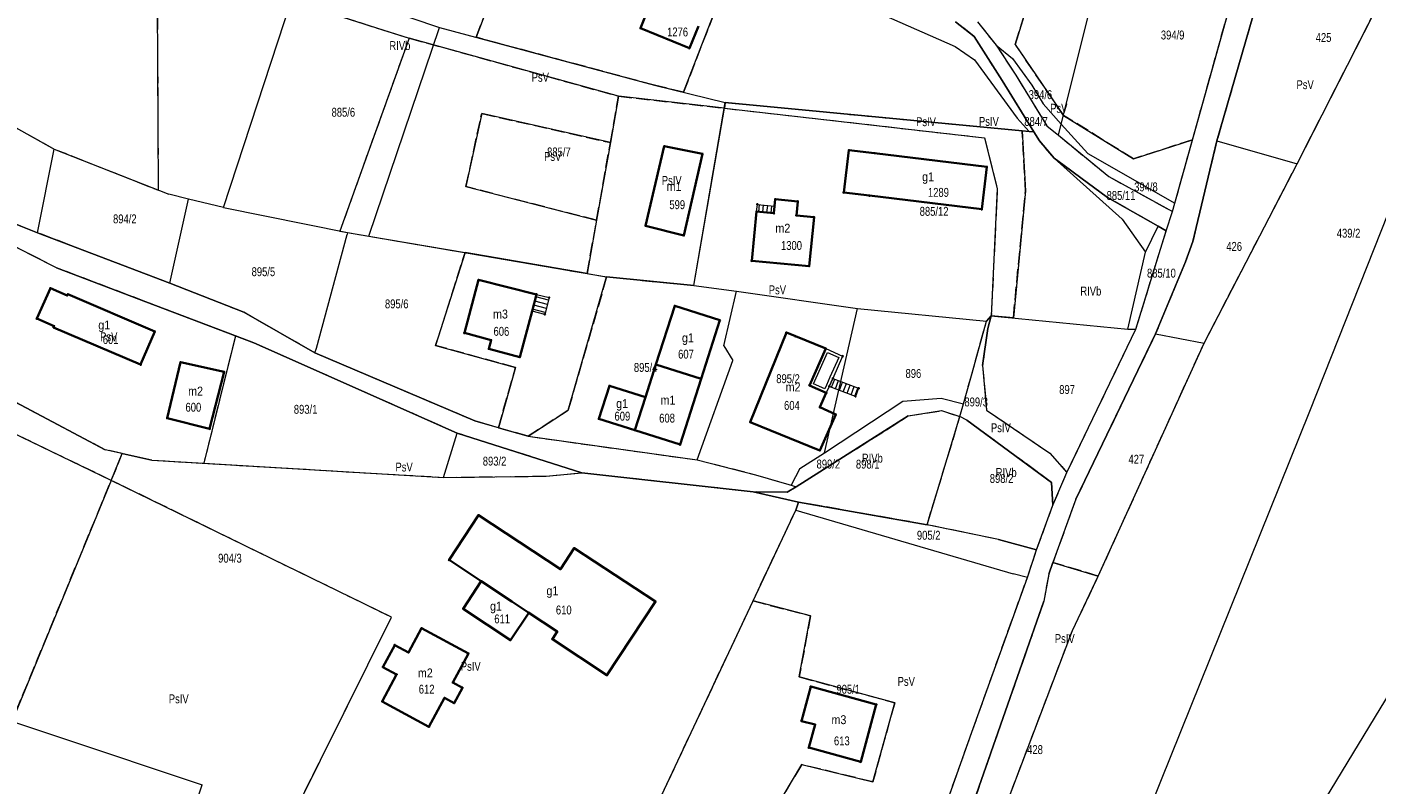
# Model space of a CAD drawing. Header units: metres. Extents: x 7496145 to 7500200, y 5498500 to 5502080.
# Tile 111 of 202: x 7497402 to 7497629, y 5500812 to 5500940. Entities that reach past the tile are written whole.
import ezdxf
from ezdxf.enums import TextEntityAlignment as Align

# ---------------------------------------------------------------- set-up
doc = ezdxf.new("R2010")
doc.units = ezdxf.units.M
doc.header["$MEASUREMENT"] = 0
for name, pattern in [('2.25_0.75', [3, 2.25, -0.75]), ('219-1000', [0]), ('egug-1000', [0])]:
    doc.linetypes.add(name, pattern=pattern)
doc.layers.get('0').update_dxf_attribs({"color": 2, "linetype": 'CONTINUOUS', "lineweight": 5})
for name, color, linetype in [('209-oznaczenie konturu klasyfikacyjnego', 7, 'CONTINUOUS'), ('211-numer działki ewidencyjnej', 7, 'CONTINUOUS'), ('217-kontur klasyfikacyjny', 7, 'CONTINUOUS'), ('218-kontur użytku gruntowego', 7, 'CONTINUOUS'), ('219-działka ewidencyjna', 7, 'CONTINUOUS'), ('312-budynek ewidencyjny', 7, 'CONTINUOUS'), ('312-oznaczenie budynku ewidencyjnego', 7, 'CONTINUOUS'), ('312-oznaczenie budynku ewidencyjnego-Atr117', 7, 'CONTINUOUS'), ('352-schody', 7, 'CONTINUOUS'), ('Punkt budynku', 7, 'CONTINUOUS'), ('taras', 7, 'CONTINUOUS')]:
    doc.layers.add(name, color=color, linetype=linetype)
doc.styles.get("Standard").update_dxf_attribs({"font": 'Working1250', "width": 0.75})

# ---------------------------------------------------------------- blocks, each defined once
blk = doc.blocks.new('PUNKTBUD')
at = {"color": 0}
blk.add_circle((0, 0), 0.09, dxfattribs=at)

msp = doc.modelspace()

# ---------------------------------------------------------------- linework, layer by layer
at = {"layer": '217-kontur klasyfikacyjny', "color": 3, "linetype": '2.25_0.75', "lineweight": 18, "flags": 128}
for points in [[(7497567.96, 5500936.81), (7497578.38, 5500970.5)], [(7497597.78, 5500920.78), (7497609.19, 5500961.62)], [(7497613.5, 5500960.72), (7497601.87, 5500920.62)], [(7497523.73, 5500958.74), (7497512.15, 5500928.75)], [(7497423.84, 5500912.29), (7497423.62, 5500954.51)], [(7497615.36, 5500916.72), (7497635.13, 5500955.46)], [(7497446.14, 5500944.13), (7497465.99, 5500937.87)], [(7497477.25, 5500938), (7497478.75, 5500941.82)], [(7497561.04, 5500938.12), (7497557.91, 5500940.62)], [(7497561.59, 5500940.6), (7497564.72, 5500936.69)], [(7497465.99, 5500937.87), (7497454.35, 5500905.43)], [(7497465.99, 5500937.87), (7497501.22, 5500928.1)], [(7497507.24, 5500929.96), (7497477.25, 5500938)], [(7497565.77, 5500930.74), (7497561.04, 5500938.12)], [(7497564.72, 5500936.69), (7497568.05, 5500931.61)], [(7497576.07, 5500924.88), (7497567.96, 5500936.81)], [(7497571.08, 5500922.11), (7497565.77, 5500930.74)], [(7497568.05, 5500931.61), (7497573.29, 5500923.12)], [(7497388.71, 5500929), (7497406.29, 5500919.21)], [(7497509.41, 5500929.43), (7497507.24, 5500929.96)], [(7497512.15, 5500928.75), (7497509.41, 5500929.43)], [(7497499.84, 5500920.29), (7497501.22, 5500928.1)], [(7497501.22, 5500928.1), (7497519.02, 5500926.08)], [(7497519.02, 5500926.08), (7497519.18, 5500927.03)], [(7497519.18, 5500927.03), (7497569.13, 5500922.3)], [(7497475.54, 5500912.9), (7497478.2, 5500925.2)], [(7497478.2, 5500925.2), (7497499.84, 5500920.29)], [(7497513.88, 5500896.28), (7497519.02, 5500926.08)], [(7497519.02, 5500926.08), (7497562.78, 5500921.11)], [(7497587.85, 5500917.57), (7497576.07, 5500924.88)], [(7497569.13, 5500922.3), (7497570.27, 5500922.19)], [(7497569.66, 5500912.18), (7497569.13, 5500922.3)], [(7497570.27, 5500922.19), (7497571.08, 5500922.11)], [(7497572.02, 5500920.59), (7497571.08, 5500922.11)], [(7497573.29, 5500923.12), (7497575.23, 5500921.53)], [(7497497.53, 5500907.24), (7497499.84, 5500920.29)], [(7497562.78, 5500921.11), (7497564.94, 5500912.54)], [(7497574.51, 5500917.67), (7497572.02, 5500920.59)], [(7497575.23, 5500921.53), (7497583.7, 5500914.58)], [(7497597.78, 5500920.78), (7497587.85, 5500917.57)], [(7497594.8, 5500910.09), (7497597.78, 5500920.78)], [(7497601.87, 5500920.62), (7497597.82, 5500903.67)], [(7497406.29, 5500919.21), (7497423.84, 5500912.29)], [(7497583.45, 5500911.09), (7497574.51, 5500917.67)], [(7497599.71, 5500886.56), (7497615.36, 5500916.72)], [(7497497.53, 5500907.24), (7497475.54, 5500912.9)], [(7497564.94, 5500912.54), (7497563.93, 5500891.18)], [(7497583.7, 5500914.58), (7497594.43, 5500908.69)], [(7497567.64, 5500890.82), (7497569.66, 5500912.18)], [(7497591.99, 5500906.26), (7497583.45, 5500911.09)], [(7497403.46, 5500905.15), (7497395.55, 5500908.25)], [(7497594.43, 5500908.69), (7497594.8, 5500910.09)], [(7497406.66, 5500899.26), (7497393.59, 5500905.87)], [(7497495.95, 5500898.28), (7497497.53, 5500907.24)], [(7497593.36, 5500905.47), (7497591.99, 5500906.26)], [(7497425.73, 5500896.64), (7497403.46, 5500905.15)], [(7497454.35, 5500905.43), (7497455.63, 5500905.17)], [(7497455.63, 5500905.17), (7497459.21, 5500904.57)], [(7497459.21, 5500904.57), (7497475.39, 5500901.8)], [(7497588.24, 5500888.93), (7497593.36, 5500905.47)], [(7497597.82, 5500903.67), (7497596.57, 5500900.25)], [(7497470.45, 5500886.18), (7497475.39, 5500901.8)], [(7497475.39, 5500901.8), (7497495.95, 5500898.28)], [(7497421.69, 5500893.54), (7497406.66, 5500899.26)], [(7497596.57, 5500900.25), (7497591.56, 5500888.17)], [(7497438.17, 5500891.76), (7497425.73, 5500896.64)], [(7497499.22, 5500897.72), (7497492.75, 5500875.33)], [(7497495.95, 5500898.28), (7497499.22, 5500897.72)], [(7497499.22, 5500897.72), (7497513.88, 5500896.28)], [(7497436.77, 5500887.79), (7497421.69, 5500893.54)], [(7497450.13, 5500884.95), (7497438.17, 5500891.76)], [(7497560.47, 5500880.76), (7497563.11, 5500890.26)], [(7497563.11, 5500890.26), (7497563.93, 5500891.18)], [(7497563.93, 5500891.18), (7497563.33, 5500889.02)], [(7497563.93, 5500891.18), (7497567.64, 5500890.82)], [(7497436.77, 5500887.79), (7497431.44, 5500866.38)], [(7497439.85, 5500886.62), (7497436.77, 5500887.79)], [(7497563.33, 5500889.02), (7497562.46, 5500882.84)], [(7497576.65, 5500864.85), (7497588.24, 5500888.93)], [(7497591.56, 5500888.17), (7497578.15, 5500860.35)], [(7497474.08, 5500871.44), (7497439.85, 5500886.62)], [(7497483.89, 5500882.49), (7497470.45, 5500886.18)], [(7497581.93, 5500847.42), (7497599.71, 5500886.56)], [(7497477.03, 5500873.49), (7497450.13, 5500884.95)], [(7497481, 5500872.36), (7497483.89, 5500882.49)], [(7497559.26, 5500876.38), (7497560.47, 5500880.76)], [(7497562.46, 5500882.84), (7497563.14, 5500875.31)], [(7497414.86, 5500868.65), (7497397.06, 5500878.06)], [(7497558.66, 5500874.24), (7497559.26, 5500876.38)], [(7497415.88, 5500863.5), (7497390.75, 5500875.61)], [(7497492.75, 5500875.33), (7497486.04, 5500870.92)], [(7497531.08, 5500862.43), (7497549.96, 5500874.33)], [(7497549.96, 5500874.33), (7497555.54, 5500875.23)], [(7497553.12, 5500856.04), (7497558.66, 5500874.24)], [(7497555.54, 5500875.23), (7497558.66, 5500874.24)], [(7497559.81, 5500873.62), (7497558.66, 5500874.24)], [(7497563.14, 5500875.31), (7497573.77, 5500868.07)], [(7497481, 5500872.36), (7497477.03, 5500873.49)], [(7497486.04, 5500870.92), (7497481, 5500872.36)], [(7497574.06, 5500863.17), (7497559.81, 5500873.62)], [(7497495.05, 5500864.76), (7497474.08, 5500871.44)], [(7497486.04, 5500870.92), (7497514.44, 5500866.94)], [(7497417.74, 5500868.01), (7497414.86, 5500868.65)], [(7497415.88, 5500863.5), (7497417.74, 5500868.01)], [(7497417.74, 5500868.01), (7497422.68, 5500866.9)], [(7497573.77, 5500868.07), (7497576.65, 5500864.85)], [(7497422.68, 5500866.9), (7497431.44, 5500866.38)], [(7497431.44, 5500866.38), (7497471.75, 5500864)], [(7497514.44, 5500866.94), (7497524.26, 5500864.46)], [(7497574.26, 5500859.31), (7497576.65, 5500864.85)], [(7497386.1, 5500791.29), (7497415.88, 5500863.5)], [(7497463.02, 5500840.49), (7497415.88, 5500863.5)], [(7497471.75, 5500864), (7497489.04, 5500864.22)], [(7497489.04, 5500864.22), (7497495.05, 5500864.76)], [(7497523.89, 5500861.56), (7497495.05, 5500864.76)], [(7497524.26, 5500864.46), (7497530.23, 5500862.68)], [(7497530.23, 5500862.68), (7497531.08, 5500862.43)], [(7497574.26, 5500859.31), (7497574.06, 5500863.17)], [(7497531.47, 5500859.85), (7497523.89, 5500861.56)], [(7497529.61, 5500861.5), (7497523.89, 5500861.56)], [(7497531.08, 5500862.43), (7497529.61, 5500861.5)], [(7497578.15, 5500860.35), (7497574.29, 5500849.7)], [(7497523.84, 5500843.22), (7497531.04, 5500858.52)], [(7497531.04, 5500858.52), (7497531.47, 5500859.85)], [(7497553.12, 5500856.04), (7497531.47, 5500859.85)], [(7497571.55, 5500851.8), (7497574.26, 5500859.31)], [(7497565.12, 5500853.55), (7497553.12, 5500856.04)], [(7497571.55, 5500851.8), (7497565.12, 5500853.55)], [(7497569.99, 5500847.19), (7497571.55, 5500851.8)], [(7497574.29, 5500849.7), (7497573.58, 5500847.72)], [(7497581.93, 5500847.42), (7497574.29, 5500849.7)], [(7497560.65, 5500821.17), (7497569.99, 5500847.19)], [(7497573.58, 5500847.72), (7497572.76, 5500843.19)], [(7497577.57, 5500838.24), (7497581.93, 5500847.42)], [(7497505.77, 5500804.82), (7497523.84, 5500843.22)], [(7497523.84, 5500843.22), (7497533.53, 5500840.74)], [(7497572.76, 5500843.19), (7497558.19, 5500801.5)], [(7497439.12, 5500792.42), (7497463.02, 5500840.49)], [(7497533.53, 5500840.74), (7497531.6, 5500830.46)], [(7497558.55, 5500788.26), (7497577.57, 5500838.24)], [(7497531.6, 5500830.46), (7497547.67, 5500826.12)], [(7497547.67, 5500826.12), (7497544.01, 5500812.81)], [(7497553.4, 5500800.78), (7497560.65, 5500821.17)], [(7497532.05, 5500815.71), (7497522.78, 5500800.22)], [(7497544.01, 5500812.81), (7497532.05, 5500815.71)]]:
    msp.add_lwpolyline(points, dxfattribs=at)
at = {"layer": '218-kontur użytku gruntowego', "color": 3, "linetype": 'egug-1000', "lineweight": 18, "flags": 128}
for points in [[(7497578.38, 5500970.5), (7497567.96, 5500936.81)], [(7497597.78, 5500920.78), (7497609.19, 5500961.62)], [(7497613.5, 5500960.72), (7497601.87, 5500920.62)], [(7497512.15, 5500928.75), (7497523.73, 5500958.74)], [(7497423.84, 5500912.29), (7497423.62, 5500954.51)], [(7497615.36, 5500916.72), (7497635.13, 5500955.46)], [(7497446.14, 5500944.13), (7497465.99, 5500937.87)], [(7497478.75, 5500941.82), (7497477.25, 5500938)], [(7497561.04, 5500938.12), (7497557.91, 5500940.62)], [(7497561.59, 5500940.6), (7497564.72, 5500936.69)], [(7497465.99, 5500937.87), (7497454.35, 5500905.43)], [(7497501.22, 5500928.1), (7497465.99, 5500937.87)], [(7497477.25, 5500938), (7497507.24, 5500929.96)], [(7497565.77, 5500930.74), (7497561.04, 5500938.12)], [(7497564.72, 5500936.69), (7497568.05, 5500931.61)], [(7497567.96, 5500936.81), (7497576.07, 5500924.88)], [(7497571.08, 5500922.11), (7497565.77, 5500930.74)], [(7497568.05, 5500931.61), (7497573.29, 5500923.12)], [(7497388.71, 5500929), (7497406.29, 5500919.21)], [(7497507.24, 5500929.96), (7497509.41, 5500929.43)], [(7497509.41, 5500929.43), (7497512.15, 5500928.75)], [(7497501.22, 5500928.1), (7497499.84, 5500920.29)], [(7497519.02, 5500926.08), (7497501.22, 5500928.1)], [(7497519.18, 5500927.03), (7497519.02, 5500926.08)], [(7497569.13, 5500922.3), (7497519.18, 5500927.03)], [(7497478.2, 5500925.2), (7497475.54, 5500912.9)], [(7497499.84, 5500920.29), (7497478.2, 5500925.2)], [(7497513.88, 5500896.28), (7497519.02, 5500926.08)], [(7497519.02, 5500926.08), (7497562.78, 5500921.11)], [(7497576.07, 5500924.88), (7497587.85, 5500917.57)], [(7497570.27, 5500922.19), (7497569.13, 5500922.3)], [(7497569.13, 5500922.3), (7497569.66, 5500912.18)], [(7497571.08, 5500922.11), (7497570.27, 5500922.19)], [(7497572.02, 5500920.59), (7497571.08, 5500922.11)], [(7497573.29, 5500923.12), (7497575.23, 5500921.53)], [(7497499.84, 5500920.29), (7497497.53, 5500907.24)], [(7497562.78, 5500921.11), (7497564.94, 5500912.54)], [(7497574.51, 5500917.67), (7497572.02, 5500920.59)], [(7497575.23, 5500921.53), (7497583.7, 5500914.58)], [(7497587.85, 5500917.57), (7497597.78, 5500920.78)], [(7497594.8, 5500910.09), (7497597.78, 5500920.78)], [(7497601.87, 5500920.62), (7497597.82, 5500903.67)], [(7497406.29, 5500919.21), (7497423.84, 5500912.29)], [(7497583.45, 5500911.09), (7497574.51, 5500917.67)], [(7497599.71, 5500886.56), (7497615.36, 5500916.72)], [(7497475.54, 5500912.9), (7497497.53, 5500907.24)], [(7497564.94, 5500912.54), (7497563.93, 5500891.18)], [(7497583.7, 5500914.58), (7497594.43, 5500908.69)], [(7497569.66, 5500912.18), (7497567.64, 5500890.82)], [(7497591.99, 5500906.26), (7497583.45, 5500911.09)], [(7497403.46, 5500905.15), (7497395.55, 5500908.25)], [(7497594.43, 5500908.69), (7497594.8, 5500910.09)], [(7497406.66, 5500899.26), (7497393.59, 5500905.87)], [(7497497.53, 5500907.24), (7497495.95, 5500898.28)], [(7497593.36, 5500905.47), (7497591.99, 5500906.26)], [(7497425.73, 5500896.64), (7497403.46, 5500905.15)], [(7497454.35, 5500905.43), (7497455.63, 5500905.17)], [(7497455.63, 5500905.17), (7497459.21, 5500904.57)], [(7497459.21, 5500904.57), (7497475.39, 5500901.8)], [(7497588.24, 5500888.93), (7497593.36, 5500905.47)], [(7497597.82, 5500903.67), (7497596.57, 5500900.25)], [(7497475.39, 5500901.8), (7497470.45, 5500886.18)], [(7497495.95, 5500898.28), (7497475.39, 5500901.8)], [(7497421.69, 5500893.54), (7497406.66, 5500899.26)], [(7497596.57, 5500900.25), (7497591.56, 5500888.17)], [(7497438.17, 5500891.76), (7497425.73, 5500896.64)], [(7497492.75, 5500875.33), (7497499.22, 5500897.72)], [(7497495.95, 5500898.28), (7497499.22, 5500897.72)], [(7497499.22, 5500897.72), (7497513.88, 5500896.28)], [(7497436.77, 5500887.79), (7497421.69, 5500893.54)], [(7497450.13, 5500884.95), (7497438.17, 5500891.76)], [(7497560.47, 5500880.76), (7497563.11, 5500890.26)], [(7497563.11, 5500890.26), (7497563.93, 5500891.18)], [(7497563.93, 5500891.18), (7497563.33, 5500889.02)], [(7497567.64, 5500890.82), (7497563.93, 5500891.18)], [(7497436.77, 5500887.79), (7497431.44, 5500866.38)], [(7497439.85, 5500886.62), (7497436.77, 5500887.79)], [(7497563.33, 5500889.02), (7497562.46, 5500882.84)], [(7497576.65, 5500864.85), (7497588.24, 5500888.93)], [(7497591.56, 5500888.17), (7497578.15, 5500860.35)], [(7497474.08, 5500871.44), (7497439.85, 5500886.62)], [(7497470.45, 5500886.18), (7497483.89, 5500882.49)], [(7497581.93, 5500847.42), (7497599.71, 5500886.56)], [(7497477.03, 5500873.49), (7497450.13, 5500884.95)], [(7497483.89, 5500882.49), (7497481, 5500872.36)], [(7497559.26, 5500876.38), (7497560.47, 5500880.76)], [(7497562.46, 5500882.84), (7497563.14, 5500875.31)], [(7497414.86, 5500868.65), (7497397.06, 5500878.06)], [(7497558.66, 5500874.24), (7497559.26, 5500876.38)], [(7497415.88, 5500863.5), (7497390.75, 5500875.61)], [(7497486.04, 5500870.92), (7497492.75, 5500875.33)], [(7497531.08, 5500862.43), (7497549.96, 5500874.33)], [(7497549.96, 5500874.33), (7497555.54, 5500875.23)], [(7497553.12, 5500856.04), (7497558.66, 5500874.24)], [(7497555.54, 5500875.23), (7497558.66, 5500874.24)], [(7497559.81, 5500873.62), (7497558.66, 5500874.24)], [(7497563.14, 5500875.31), (7497573.77, 5500868.07)], [(7497481, 5500872.36), (7497477.03, 5500873.49)], [(7497481, 5500872.36), (7497486.04, 5500870.92)], [(7497574.06, 5500863.17), (7497559.81, 5500873.62)], [(7497495.05, 5500864.76), (7497474.08, 5500871.44)], [(7497486.04, 5500870.92), (7497514.44, 5500866.94)], [(7497417.74, 5500868.01), (7497414.86, 5500868.65)], [(7497415.88, 5500863.5), (7497417.74, 5500868.01)], [(7497417.74, 5500868.01), (7497422.68, 5500866.9)], [(7497573.77, 5500868.07), (7497576.65, 5500864.85)], [(7497422.68, 5500866.9), (7497431.44, 5500866.38)], [(7497431.44, 5500866.38), (7497471.75, 5500864)], [(7497514.44, 5500866.94), (7497524.26, 5500864.46)], [(7497574.26, 5500859.31), (7497576.65, 5500864.85)], [(7497415.88, 5500863.5), (7497386.1, 5500791.29)], [(7497463.02, 5500840.49), (7497415.88, 5500863.5)], [(7497471.75, 5500864), (7497489.04, 5500864.22)], [(7497489.04, 5500864.22), (7497495.05, 5500864.76)], [(7497523.89, 5500861.56), (7497495.05, 5500864.76)], [(7497524.26, 5500864.46), (7497530.23, 5500862.68)], [(7497530.23, 5500862.68), (7497531.08, 5500862.43)], [(7497574.26, 5500859.31), (7497574.06, 5500863.17)], [(7497531.47, 5500859.85), (7497523.89, 5500861.56)], [(7497529.61, 5500861.5), (7497523.89, 5500861.56)], [(7497531.08, 5500862.43), (7497529.61, 5500861.5)], [(7497578.15, 5500860.35), (7497574.29, 5500849.7)], [(7497523.84, 5500843.22), (7497531.04, 5500858.52)], [(7497531.04, 5500858.52), (7497531.47, 5500859.85)], [(7497553.12, 5500856.04), (7497531.47, 5500859.85)], [(7497571.55, 5500851.8), (7497574.26, 5500859.31)], [(7497565.12, 5500853.55), (7497553.12, 5500856.04)], [(7497571.55, 5500851.8), (7497565.12, 5500853.55)], [(7497569.99, 5500847.19), (7497571.55, 5500851.8)], [(7497574.29, 5500849.7), (7497573.58, 5500847.72)], [(7497574.29, 5500849.7), (7497581.93, 5500847.42)], [(7497560.65, 5500821.17), (7497569.99, 5500847.19)], [(7497573.58, 5500847.72), (7497572.76, 5500843.19)], [(7497577.57, 5500838.24), (7497581.93, 5500847.42)], [(7497505.77, 5500804.82), (7497523.84, 5500843.22)], [(7497533.53, 5500840.74), (7497523.84, 5500843.22)], [(7497572.76, 5500843.19), (7497558.19, 5500801.5)], [(7497439.12, 5500792.42), (7497463.02, 5500840.49)], [(7497531.6, 5500830.46), (7497533.53, 5500840.74)], [(7497558.55, 5500788.26), (7497577.57, 5500838.24)], [(7497608.26, 5500790.38), (7497633.92, 5500832.63)], [(7497547.67, 5500826.12), (7497531.6, 5500830.46)], [(7497544.01, 5500812.81), (7497547.67, 5500826.12)], [(7497553.4, 5500800.78), (7497560.65, 5500821.17)], [(7497522.78, 5500800.22), (7497532.05, 5500815.71)], [(7497532.05, 5500815.71), (7497544.01, 5500812.81)]]:
    msp.add_lwpolyline(points, dxfattribs=at)
at = {"layer": '219-działka ewidencyjna', "color": 3, "linetype": '219-1000', "lineweight": 18, "flags": 128}
for points in [[(7497575.7, 5500923.41), (7497586.9, 5500968.18)], [(7497617.53, 5500875.12), (7497654.81, 5500969.24)], [(7497617.53, 5500875.12), (7497654.81, 5500969.24)], [(7497594.8, 5500910.09), (7497609.19, 5500961.62)], [(7497594.8, 5500910.09), (7497609.19, 5500961.62)], [(7497601.87, 5500920.62), (7497613.5, 5500960.72)], [(7497601.87, 5500920.62), (7497613.5, 5500960.72)], [(7497615.36, 5500916.72), (7497635.13, 5500955.46)], [(7497434.76, 5500909.41), (7497447.32, 5500947.72)], [(7497447.32, 5500947.72), (7497471.11, 5500939.65)], [(7497545.71, 5500941.77), (7497557.82, 5500936.47)], [(7497557.91, 5500940.62), (7497561.04, 5500938.12)], [(7497561.59, 5500940.6), (7497564.72, 5500936.69)], [(7497459.21, 5500904.57), (7497471.11, 5500939.65)], [(7497471.11, 5500939.65), (7497507.24, 5500929.96)], [(7497561.04, 5500938.12), (7497565.77, 5500930.74)], [(7497557.82, 5500936.47), (7497561.09, 5500934.23)], [(7497564.72, 5500936.69), (7497568.05, 5500931.61)], [(7497564.72, 5500936.69), (7497567.51, 5500934.43)], [(7497561.09, 5500934.23), (7497568.29, 5500924.42)], [(7497567.51, 5500934.43), (7497570.72, 5500929.94)], [(7497565.77, 5500930.74), (7497571.08, 5500922.11)], [(7497568.05, 5500931.61), (7497573.29, 5500923.12)], [(7497388.71, 5500929), (7497406.29, 5500919.21)], [(7497507.24, 5500929.96), (7497519.18, 5500927.03)], [(7497570.72, 5500929.94), (7497572.64, 5500926.84)], [(7497513.88, 5500896.28), (7497519.18, 5500927.03)], [(7497519.18, 5500927.03), (7497570.27, 5500922.19)], [(7497572.64, 5500926.84), (7497575.7, 5500923.41)], [(7497568.29, 5500924.42), (7497570.27, 5500922.19)], [(7497570.27, 5500922.19), (7497571.08, 5500922.11)], [(7497571.08, 5500922.11), (7497572.02, 5500920.59)], [(7497573.29, 5500923.12), (7497575.23, 5500921.53)], [(7497575.23, 5500921.53), (7497575.7, 5500923.41)], [(7497575.7, 5500923.41), (7497580.15, 5500918.44)], [(7497572.02, 5500920.59), (7497574.51, 5500917.67)], [(7497575.23, 5500921.53), (7497583.7, 5500914.58)], [(7497597.82, 5500903.67), (7497601.87, 5500920.62)], [(7497597.82, 5500903.67), (7497601.87, 5500920.62)], [(7497601.87, 5500920.62), (7497615.36, 5500916.72)], [(7497403.46, 5500905.15), (7497406.29, 5500919.21)], [(7497406.29, 5500919.21), (7497425.57, 5500911.61)], [(7497574.51, 5500917.67), (7497583.45, 5500911.09)], [(7497574.51, 5500917.67), (7497585.95, 5500907.44)], [(7497580.15, 5500918.44), (7497594.8, 5500910.09)], [(7497599.71, 5500886.56), (7497615.36, 5500916.72)], [(7497583.7, 5500914.58), (7497594.43, 5500908.69)], [(7497428.9, 5500910.8), (7497425.57, 5500911.61)], [(7497425.73, 5500896.64), (7497428.9, 5500910.8)], [(7497434.76, 5500909.41), (7497428.9, 5500910.8)], [(7497583.45, 5500911.09), (7497591.99, 5500906.26)], [(7497395.55, 5500908.25), (7497403.46, 5500905.15)], [(7497434.76, 5500909.41), (7497455.63, 5500905.17)], [(7497593.36, 5500905.47), (7497594.43, 5500908.69)], [(7497593.36, 5500905.47), (7497594.43, 5500908.69)], [(7497594.43, 5500908.69), (7497594.8, 5500910.09)], [(7497594.43, 5500908.69), (7497594.8, 5500910.09)], [(7497406.66, 5500899.26), (7497393.59, 5500905.87)], [(7497585.95, 5500907.44), (7497589.88, 5500901.85)], [(7497589.88, 5500901.85), (7497591.99, 5500906.26)], [(7497591.99, 5500906.26), (7497593.36, 5500905.47)], [(7497403.46, 5500905.15), (7497425.73, 5500896.64)], [(7497450.39, 5500885.75), (7497455.54, 5500904.82)], [(7497455.63, 5500905.17), (7497455.54, 5500904.82)], [(7497455.63, 5500905.17), (7497459.21, 5500904.57)], [(7497459.21, 5500904.57), (7497499.22, 5500897.72)], [(7497588.24, 5500888.93), (7497593.36, 5500905.47)], [(7497588.24, 5500888.93), (7497593.36, 5500905.47)], [(7497596.57, 5500900.25), (7497597.82, 5500903.67)], [(7497596.57, 5500900.25), (7497597.82, 5500903.67)], [(7497586.88, 5500888.94), (7497589.88, 5500901.85)], [(7497406.66, 5500899.26), (7497421.69, 5500893.54)], [(7497591.56, 5500888.17), (7497596.57, 5500900.25)], [(7497591.56, 5500888.17), (7497596.57, 5500900.25)], [(7497425.73, 5500896.64), (7497438.17, 5500891.76)], [(7497492.75, 5500875.33), (7497499.22, 5500897.72)], [(7497513.88, 5500896.28), (7497499.22, 5500897.72)], [(7497513.88, 5500896.28), (7497521.04, 5500895.31)], [(7497518.93, 5500886.12), (7497521.04, 5500895.31)], [(7497521.04, 5500895.31), (7497541.4, 5500892.38)], [(7497421.69, 5500893.54), (7497439.85, 5500886.62)], [(7497535.89, 5500868.14), (7497541.4, 5500892.38)], [(7497541.4, 5500892.38), (7497563.11, 5500890.26)], [(7497438.17, 5500891.76), (7497450.13, 5500884.95)], [(7497560.47, 5500880.76), (7497563.11, 5500890.26)], [(7497563.93, 5500891.18), (7497563.11, 5500890.26)], [(7497563.33, 5500889.02), (7497563.93, 5500891.18)], [(7497563.93, 5500891.18), (7497586.88, 5500888.94)], [(7497562.46, 5500882.84), (7497563.33, 5500889.02)], [(7497576.65, 5500864.85), (7497588.24, 5500888.93)], [(7497576.65, 5500864.85), (7497588.24, 5500888.93)], [(7497578.15, 5500860.35), (7497591.56, 5500888.17)], [(7497578.15, 5500860.35), (7497591.56, 5500888.17)], [(7497586.88, 5500888.94), (7497588.24, 5500888.93)], [(7497591.56, 5500888.17), (7497599.71, 5500886.56)], [(7497439.85, 5500886.62), (7497474.08, 5500871.44)], [(7497450.13, 5500884.95), (7497450.39, 5500885.75)], [(7497518.93, 5500886.12), (7497520.44, 5500883.64)], [(7497581.93, 5500847.42), (7497599.71, 5500886.56)], [(7497450.13, 5500884.95), (7497477.03, 5500873.49)], [(7497514.44, 5500866.94), (7497520.44, 5500883.64)], [(7497559.26, 5500876.38), (7497560.47, 5500880.76)], [(7497562.46, 5500882.84), (7497563.14, 5500875.31)], [(7497397.06, 5500878.06), (7497414.86, 5500868.65)], [(7497535.89, 5500868.14), (7497549.03, 5500876.8)], [(7497549.03, 5500876.8), (7497555.48, 5500877.31)], [(7497555.48, 5500877.31), (7497559.26, 5500876.38)], [(7497558.66, 5500874.24), (7497559.26, 5500876.38)], [(7497486.04, 5500870.92), (7497492.75, 5500875.33)], [(7497549.96, 5500874.33), (7497531.08, 5500862.43)], [(7497549.96, 5500874.33), (7497555.54, 5500875.23)], [(7497553.12, 5500856.04), (7497558.66, 5500874.24)], [(7497555.54, 5500875.23), (7497558.66, 5500874.24)], [(7497559.81, 5500873.62), (7497558.66, 5500874.24)], [(7497563.14, 5500875.31), (7497573.77, 5500868.07)], [(7497579.12, 5500779.81), (7497617.53, 5500875.12)], [(7497579.12, 5500779.81), (7497617.53, 5500875.12)], [(7497477.03, 5500873.49), (7497486.04, 5500870.92)], [(7497559.81, 5500873.62), (7497574.06, 5500863.17)], [(7497471.75, 5500864), (7497474.08, 5500871.44)], [(7497474.08, 5500871.44), (7497495.05, 5500864.76)], [(7497486.04, 5500870.92), (7497514.44, 5500866.94)], [(7497422.68, 5500866.9), (7497414.86, 5500868.65)], [(7497531.69, 5500865.5), (7497535.89, 5500868.14)], [(7497573.77, 5500868.07), (7497576.65, 5500864.85)], [(7497422.68, 5500866.9), (7497471.75, 5500864)], [(7497514.44, 5500866.94), (7497524.26, 5500864.46)], [(7497531.69, 5500865.5), (7497530.23, 5500862.68)], [(7497574.26, 5500859.31), (7497576.65, 5500864.85)], [(7497471.75, 5500864), (7497489.04, 5500864.22)], [(7497489.04, 5500864.22), (7497495.05, 5500864.76)], [(7497495.05, 5500864.76), (7497523.89, 5500861.56)], [(7497524.26, 5500864.46), (7497530.23, 5500862.68)], [(7497530.23, 5500862.68), (7497531.08, 5500862.43)], [(7497574.06, 5500863.17), (7497574.26, 5500859.31)], [(7497523.89, 5500861.56), (7497529.61, 5500861.5)], [(7497523.89, 5500861.56), (7497531.47, 5500859.85)], [(7497529.61, 5500861.5), (7497531.08, 5500862.43)], [(7497578.15, 5500860.35), (7497574.29, 5500849.7)], [(7497578.15, 5500860.35), (7497574.29, 5500849.7)], [(7497505.77, 5500804.82), (7497531.04, 5500858.52)], [(7497531.47, 5500859.85), (7497531.04, 5500858.52)], [(7497531.04, 5500858.52), (7497567.58, 5500847.76)], [(7497531.47, 5500859.85), (7497553.12, 5500856.04)], [(7497571.55, 5500851.8), (7497574.26, 5500859.31)], [(7497565.12, 5500853.55), (7497553.12, 5500856.04)], [(7497565.12, 5500853.55), (7497571.55, 5500851.8)], [(7497569.99, 5500847.19), (7497571.55, 5500851.8)], [(7497573.58, 5500847.72), (7497574.29, 5500849.7)], [(7497573.58, 5500847.72), (7497574.29, 5500849.7)], [(7497574.29, 5500849.7), (7497581.93, 5500847.42)], [(7497560.65, 5500821.17), (7497569.99, 5500847.19)], [(7497569.99, 5500847.19), (7497567.58, 5500847.76)], [(7497573.58, 5500847.72), (7497572.76, 5500843.19)], [(7497573.58, 5500847.72), (7497572.76, 5500843.19)], [(7497577.57, 5500838.24), (7497581.93, 5500847.42)], [(7497558.19, 5500801.5), (7497572.76, 5500843.19)], [(7497558.19, 5500801.5), (7497572.76, 5500843.19)], [(7497558.55, 5500788.26), (7497577.57, 5500838.24)], [(7497383.29, 5500828.26), (7497431.2, 5500812.29)], [(7497553.4, 5500800.78), (7497560.65, 5500821.17)], [(7497423.04, 5500788.35), (7497431.2, 5500812.29)]]:
    msp.add_lwpolyline(points, dxfattribs=at)
at = {"layer": '312-budynek ewidencyjny', "color": 7, "linetype": 'Continuous', "lineweight": 35, "flags": 128}
for points in [[(7497504.91, 5500939.53), (7497506.45, 5500943.27)], [(7497514.66, 5500939.88), (7497513.13, 5500936.18)], [(7497513.13, 5500936.18), (7497504.91, 5500939.53)], [(7497505.76, 5500906.32), (7497508.92, 5500919.67)], [(7497508.92, 5500919.67), (7497515.34, 5500918.41)], [(7497515.34, 5500918.41), (7497512.22, 5500904.67)], [(7497539.09, 5500911.9), (7497539.97, 5500919.04)], [(7497539.97, 5500919.04), (7497544.28, 5500918.53)], [(7497544.28, 5500918.53), (7497563.17, 5500916.23)], [(7497563.17, 5500916.23), (7497562.31, 5500909.08)], [(7497527.47, 5500909.63), (7497527.58, 5500910.79)], [(7497527.58, 5500910.79), (7497531.36, 5500910.42)], [(7497531.36, 5500910.42), (7497531.13, 5500908.05)], [(7497543.41, 5500911.38), (7497539.09, 5500911.9)], [(7497562.31, 5500909.08), (7497543.41, 5500911.38)], [(7497523.62, 5500900.41), (7497524.44, 5500908.7)], [(7497524.44, 5500908.7), (7497527.35, 5500908.41)], [(7497527.35, 5500908.41), (7497527.47, 5500909.63)], [(7497531.13, 5500908.05), (7497534.1, 5500907.77)], [(7497512.22, 5500904.67), (7497505.76, 5500906.32)], [(7497534.1, 5500907.77), (7497533.3, 5500899.53)], [(7497533.3, 5500899.53), (7497523.62, 5500900.41)], [(7497475.28, 5500888.29), (7497477.64, 5500897.21)], [(7497477.64, 5500897.21), (7497487.41, 5500894.78)], [(7497403.36, 5500890.7), (7497405.63, 5500895.81)], [(7497405.63, 5500895.81), (7497408.48, 5500894.6)], [(7497408.48, 5500894.6), (7497408.56, 5500894.79)], [(7497408.56, 5500894.79), (7497423.21, 5500888.54)], [(7497487.41, 5500894.78), (7497486.67, 5500891.97)], [(7497507.51, 5500883.01), (7497510.67, 5500892.85)], [(7497510.67, 5500892.85), (7497518.26, 5500890.42)], [(7497406.28, 5500889.45), (7497403.36, 5500890.7)], [(7497486.67, 5500891.97), (7497484.61, 5500884.23)], [(7497518.26, 5500890.42), (7497515.1, 5500880.58)], [(7497406.19, 5500889.23), (7497406.28, 5500889.45)], [(7497420.82, 5500882.96), (7497406.19, 5500889.23)], [(7497423.21, 5500888.54), (7497420.82, 5500882.96)], [(7497479.79, 5500887.09), (7497475.28, 5500888.29)], [(7497523.37, 5500873.28), (7497529.45, 5500888.34)], [(7497529.45, 5500888.34), (7497530.96, 5500887.73)], [(7497530.96, 5500887.73), (7497536.1, 5500885.65)], [(7497479.4, 5500885.61), (7497479.79, 5500887.09)], [(7497484.61, 5500884.23), (7497479.4, 5500885.61)], [(7497536.1, 5500885.65), (7497533.34, 5500879.48)], [(7497425.27, 5500873.95), (7497427.52, 5500883.37)], [(7497427.52, 5500883.37), (7497434.85, 5500881.76)], [(7497505.73, 5500877.47), (7497507.51, 5500883.01)], [(7497507.51, 5500883.01), (7497515.1, 5500880.58)], [(7497515.1, 5500880.58), (7497507.51, 5500883.01)], [(7497434.85, 5500881.76), (7497432.43, 5500872.15)], [(7497497.9, 5500873.84), (7497499.7, 5500879.41)], [(7497499.7, 5500879.41), (7497505.73, 5500877.47)], [(7497515.1, 5500880.58), (7497511.56, 5500869.51)], [(7497533.34, 5500879.48), (7497536.17, 5500878.22)], [(7497505.73, 5500877.47), (7497503.96, 5500871.94)], [(7497503.96, 5500871.94), (7497505.73, 5500877.47)], [(7497536.17, 5500878.22), (7497535.09, 5500875.79)], [(7497432.43, 5500872.15), (7497425.27, 5500873.95)], [(7497537.78, 5500874.59), (7497535.08, 5500868.55)], [(7497535.09, 5500875.79), (7497537.78, 5500874.59)], [(7497503.96, 5500871.94), (7497497.9, 5500873.84)], [(7497511.56, 5500869.51), (7497503.96, 5500871.94)], [(7497535.08, 5500868.55), (7497523.37, 5500873.28)], [(7497472.72, 5500850.12), (7497477.66, 5500857.64)], [(7497477.66, 5500857.64), (7497491.44, 5500848.58)], [(7497491.44, 5500848.58), (7497493.74, 5500852.09)], [(7497493.74, 5500852.09), (7497507.45, 5500843.13)], [(7497478.13, 5500846.53), (7497472.72, 5500850.12)], [(7497475.09, 5500841.93), (7497478.13, 5500846.53)], [(7497483.27, 5500843.13), (7497478.13, 5500846.53)], [(7497478.13, 5500846.53), (7497483.27, 5500843.13)], [(7497486.1, 5500841.25), (7497483.27, 5500843.13)], [(7497483.27, 5500843.13), (7497486.1, 5500841.25)], [(7497507.45, 5500843.13), (7497499.25, 5500830.75)], [(7497483.06, 5500836.66), (7497475.09, 5500841.93)], [(7497486.1, 5500841.25), (7497483.06, 5500836.66)], [(7497490.91, 5500838.07), (7497486.1, 5500841.25)], [(7497465.88, 5500834.57), (7497468.08, 5500838.66)], [(7497468.08, 5500838.66), (7497475.98, 5500834.4)], [(7497490.08, 5500836.82), (7497490.91, 5500838.07)], [(7497461.58, 5500832.12), (7497463.57, 5500835.82)], [(7497463.57, 5500835.82), (7497465.88, 5500834.57)], [(7497499.25, 5500830.75), (7497490.08, 5500836.82)], [(7497475.98, 5500834.4), (7497473.34, 5500829.51)], [(7497461.44, 5500826.33), (7497463.89, 5500830.87)], [(7497463.89, 5500830.87), (7497461.58, 5500832.12)], [(7497473.34, 5500829.51), (7497474.95, 5500828.64)], [(7497474.95, 5500828.64), (7497473.55, 5500826.06)], [(7497532, 5500823.04), (7497533.54, 5500828.83)], [(7497533.54, 5500828.83), (7497544.58, 5500825.82)], [(7497469.33, 5500822.08), (7497461.44, 5500826.33)], [(7497471.95, 5500826.92), (7497469.33, 5500822.08)], [(7497473.55, 5500826.06), (7497471.95, 5500826.92)], [(7497544.58, 5500825.82), (7497541.95, 5500816.18)], [(7497534.28, 5500822.43), (7497532, 5500823.04)], [(7497533.23, 5500818.56), (7497534.28, 5500822.43)], [(7497541.95, 5500816.18), (7497533.23, 5500818.56)]]:
    msp.add_lwpolyline(points, dxfattribs=at)
at = {"layer": '352-schody', "color": 7, "linetype": 'Continuous', "lineweight": 18, "flags": 128}
for points in [[(7497524.57, 5500909.91), (7497527.47, 5500909.63), (7497527.35, 5500908.41), (7497524.44, 5500908.7)], [(7497524.57, 5500909.91), (7497527.47, 5500909.63), (7497527.35, 5500908.41), (7497524.44, 5500908.7)], [(7497486.67, 5500891.97), (7497487.41, 5500894.78), (7497489.54, 5500894.24), (7497488.82, 5500891.42)], [(7497486.67, 5500891.97), (7497487.41, 5500894.78), (7497489.54, 5500894.24), (7497488.82, 5500891.42)], [(7497537.25, 5500880.64), (7497541.61, 5500878.98), (7497541.09, 5500877.62), (7497536.66, 5500879.31)], [(7497537.25, 5500880.64), (7497541.61, 5500878.98), (7497541.09, 5500877.62), (7497536.66, 5500879.31)]]:
    msp.add_lwpolyline(points, close=True, dxfattribs=at)
for points in [[(7497524.8, 5500908.66), (7497524.92, 5500909.88)], [(7497525.5, 5500908.59), (7497525.62, 5500909.81)], [(7497526.19, 5500908.53), (7497526.31, 5500909.74)], [(7497526.89, 5500908.46), (7497527.01, 5500909.67)], [(7497488.9, 5500891.74), (7497486.76, 5500892.31)], [(7497489.08, 5500892.42), (7497486.94, 5500892.99)], [(7497489.25, 5500893.1), (7497487.12, 5500893.66)], [(7497489.42, 5500893.78), (7497487.29, 5500894.34)], [(7497537.06, 5500879.16), (7497537.58, 5500880.51)], [(7497537.71, 5500878.91), (7497538.23, 5500880.27)], [(7497538.37, 5500878.66), (7497538.88, 5500880.02)], [(7497539.02, 5500878.41), (7497539.54, 5500879.77)], [(7497539.68, 5500878.16), (7497540.19, 5500879.52)], [(7497540.33, 5500877.91), (7497540.85, 5500879.27)], [(7497540.98, 5500877.66), (7497541.5, 5500879.02)]]:
    msp.add_lwpolyline(points, dxfattribs=at)
at = {"layer": 'taras', "color": 0, "lineweight": 18}
for p, q in [((7497533.34, 5500879.48), (7497536.1, 5500885.65)), ((7497536.1, 5500885.65), (7497538.92, 5500884.39)), ((7497534, 5500879.73), (7497536.35, 5500884.99)), ((7497536.35, 5500884.99), (7497538.26, 5500884.14)), ((7497538.26, 5500884.14), (7497536.79, 5500880.84)), ((7497538.92, 5500884.39), (7497537.25, 5500880.64)), ((7497536.79, 5500880.84), (7497536.2, 5500879.51)), ((7497536.17, 5500878.22), (7497533.34, 5500879.48)), ((7497535.92, 5500878.88), (7497534, 5500879.73)), ((7497536.2, 5500879.51), (7497535.92, 5500878.88)), ((7497536.66, 5500879.31), (7497536.17, 5500878.22)), ((7497537.25, 5500880.64), (7497536.66, 5500879.31))]:
    msp.add_line(p, q, dxfattribs=at)

# ---------------------------------------------------------------- block references
at = {"layer": 'Punkt budynku', "color": 5, "linetype": 'Continuous', "lineweight": 13}
for p in [(7497504.91, 5500939.53), (7497513.13, 5500936.18), (7497508.92, 5500919.67), (7497515.34, 5500918.41), (7497539.97, 5500919.04), (7497544.28, 5500918.53), (7497563.17, 5500916.23), (7497527.58, 5500910.79), (7497531.36, 5500910.42), (7497539.09, 5500911.9), (7497543.41, 5500911.38), (7497524.44, 5500908.7), (7497524.57, 5500909.91), (7497527.35, 5500908.41), (7497527.47, 5500909.63), (7497531.13, 5500908.05), (7497562.31, 5500909.08), (7497505.76, 5500906.32), (7497534.1, 5500907.77), (7497512.22, 5500904.67), (7497523.62, 5500900.41), (7497533.3, 5500899.53), (7497477.64, 5500897.21), (7497405.63, 5500895.81), (7497408.48, 5500894.6), (7497408.56, 5500894.79), (7497487.41, 5500894.78), (7497489.54, 5500894.24), (7497510.67, 5500892.85), (7497403.36, 5500890.7), (7497486.67, 5500891.97), (7497488.82, 5500891.42), (7497518.26, 5500890.42), (7497406.19, 5500889.23), (7497406.28, 5500889.45), (7497423.21, 5500888.54), (7497475.28, 5500888.29), (7497529.45, 5500888.34), (7497530.96, 5500887.73), (7497479.4, 5500885.61), (7497479.79, 5500887.09), (7497536.1, 5500885.65), (7497420.82, 5500882.96), (7497427.52, 5500883.37), (7497484.61, 5500884.23), (7497507.51, 5500883.01), (7497538.92, 5500884.39), (7497434.85, 5500881.76), (7497537.25, 5500880.64), (7497499.7, 5500879.41), (7497515.1, 5500880.58), (7497533.34, 5500879.48), (7497536.66, 5500879.31), (7497541.61, 5500878.98), (7497505.73, 5500877.47), (7497536.17, 5500878.22), (7497541.09, 5500877.62), (7497425.27, 5500873.95), (7497497.9, 5500873.84), (7497535.09, 5500875.79), (7497537.78, 5500874.59), (7497432.43, 5500872.15), (7497503.96, 5500871.94), (7497523.37, 5500873.28), (7497511.56, 5500869.51), (7497535.08, 5500868.55), (7497477.66, 5500857.64), (7497493.74, 5500852.09), (7497472.72, 5500850.12), (7497491.44, 5500848.58), (7497478.13, 5500846.53), (7497483.27, 5500843.13), (7497507.45, 5500843.13), (7497475.09, 5500841.93), (7497486.1, 5500841.25), (7497468.08, 5500838.66), (7497490.91, 5500838.07), (7497463.57, 5500835.82), (7497483.06, 5500836.66), (7497490.08, 5500836.82), (7497465.88, 5500834.57), (7497475.98, 5500834.4), (7497461.58, 5500832.12), (7497463.89, 5500830.87), (7497499.25, 5500830.75), (7497473.34, 5500829.51), (7497474.95, 5500828.64), (7497533.54, 5500828.83), (7497461.44, 5500826.33), (7497471.95, 5500826.92), (7497473.55, 5500826.06), (7497544.58, 5500825.82), (7497469.33, 5500822.08), (7497532, 5500823.04), (7497534.28, 5500822.43), (7497533.23, 5500818.56), (7497541.95, 5500816.18)]:
    msp.add_blockref('PUNKTBUD', p, dxfattribs=at)

# ---------------------------------------------------------------- texts
at = {"layer": '209-oznaczenie konturu klasyfikacyjnego', "color": 3, "linetype": 'Continuous', "lineweight": 18, "width": 0.79}
for s, p in [('RIVb', (7497462.67, 5500935.86)), ('PsV', (7497486.6, 5500930.53)), ('PsV', (7497615.27, 5500929.29)), ('PsV', (7497573.83, 5500925.32)), ('PsIV', (7497551.27, 5500923.07)), ('PsIV', (7497561.85, 5500923.11)), ('PsV', (7497488.69, 5500917.22)), ('PsIV', (7497508.49, 5500913.19)), ('PsV', (7497526.49, 5500894.79)), ('RIVb', (7497578.91, 5500894.58)), ('PsV', (7497414.01, 5500886.9)), ('PsIV', (7497563.86, 5500871.6)), ('RIVb', (7497542.15, 5500866.48)), ('PsV', (7497463.69, 5500865)), ('RIVb', (7497564.67, 5500864.07)), ('PsIV', (7497574.61, 5500836.15)), ('PsIV', (7497474.68, 5500831.49)), ('PsV', (7497548.17, 5500828.95)), ('PsIV', (7497425.56, 5500826.02))]:
    msp.add_text(s, height=1.5, dxfattribs=at).set_placement(p)
at = {"layer": '211-numer działki ewidencyjnej', "color": 3, "linetype": 'Continuous', "lineweight": 18, "width": 0.79}
for s, p in [('394/9', (7497592.45, 5500939.14)), ('425', (7497618.5, 5500938.72)), ('394/6', (7497570.21, 5500929.11)), ('885/6', (7497452.94, 5500926.15)), ('394/8', (7497587.96, 5500913.6)), ('894/2', (7497416.18, 5500908.22)), ('439/2', (7497622.05, 5500905.81)), ('426', (7497603.46, 5500903.59)), ('895/5', (7497439.49, 5500899.34)), ('427', (7497587, 5500867.8)), ('428', (7497569.96, 5500818.98))]:
    msp.add_text(s, height=1.5, dxfattribs=at).set_placement(p, align=Align.TOP_LEFT)
for s, p in [('884/7', (7497569.48, 5500923.11)), ('885/7', (7497489.2, 5500917.97)), ('885/11', (7497583.32, 5500910.66)), ('885/12', (7497551.88, 5500907.99)), ('885/10', (7497590.12, 5500897.6)), ('895/6', (7497461.92, 5500892.43)), ('895/4', (7497503.8, 5500881.74)), ('895/2', (7497527.75, 5500879.85)), ('896', (7497549.5, 5500880.73)), ('897', (7497575.35, 5500878.02)), ('893/1', (7497446.59, 5500874.7)), ('899/3', (7497559.4, 5500875.94)), ('893/2', (7497478.38, 5500865.99)), ('899/2', (7497534.53, 5500865.5)), ('898/1', (7497541.15, 5500865.48)), ('898/2', (7497563.67, 5500863.07)), ('905/2', (7497551.41, 5500853.52)), ('904/3', (7497433.86, 5500849.67)), ('905/1', (7497537.88, 5500827.63))]:
    msp.add_text(s, height=1.5, dxfattribs=at).set_placement(p)
at = {"layer": '312-oznaczenie budynku ewidencyjnego', "color": 7, "linetype": 'Continuous', "lineweight": 18, "width": 0.79}
for s, p in [('1276', (7497509.39, 5500939.65)), ('1289', (7497553.27, 5500912.68)), ('599', (7497509.77, 5500910.61)), ('1300', (7497528.55, 5500903.75)), ('601', (7497414.45, 5500887.93)), ('606', (7497480.19, 5500889.31)), ('607', (7497511.24, 5500885.48)), ('600', (7497428.37, 5500876.55)), ('604', (7497529.06, 5500876.86)), ('609', (7497500.54, 5500875.05)), ('608', (7497508.06, 5500874.72)), ('610', (7497490.68, 5500842.46)), ('611', (7497480.32, 5500840.96)), ('612', (7497467.61, 5500829.14)), ('613', (7497537.46, 5500820.45))]:
    msp.add_text(s, height=1.5, dxfattribs=at).set_placement(p, align=Align.TOP_LEFT)
at = {"layer": '312-oznaczenie budynku ewidencyjnego-Atr117', "color": 7, "width": 0.9}
for s, p in [('g1', (7497553.29, 5500913.81)), ('m1', (7497510.55, 5500912.17)), ('m2', (7497528.86, 5500905.16)), ('m3', (7497481.35, 5500890.72)), ('g1', (7497414.7, 5500888.88)), ('g1', (7497512.89, 5500886.72)), ('m2', (7497430.06, 5500877.76)), ('m2', (7497530.58, 5500878.45)), ('g1', (7497501.82, 5500875.68)), ('m1', (7497509.53, 5500876.26)), ('g1', (7497490.09, 5500844.2)), ('g1', (7497480.6, 5500841.6)), ('m2', (7497468.71, 5500830.37)), ('m3', (7497538.29, 5500822.51))]:
    msp.add_text(s, height=1.5, dxfattribs=at).set_placement(p, align=Align.CENTER)

doc.saveas('drawing.dxf')
